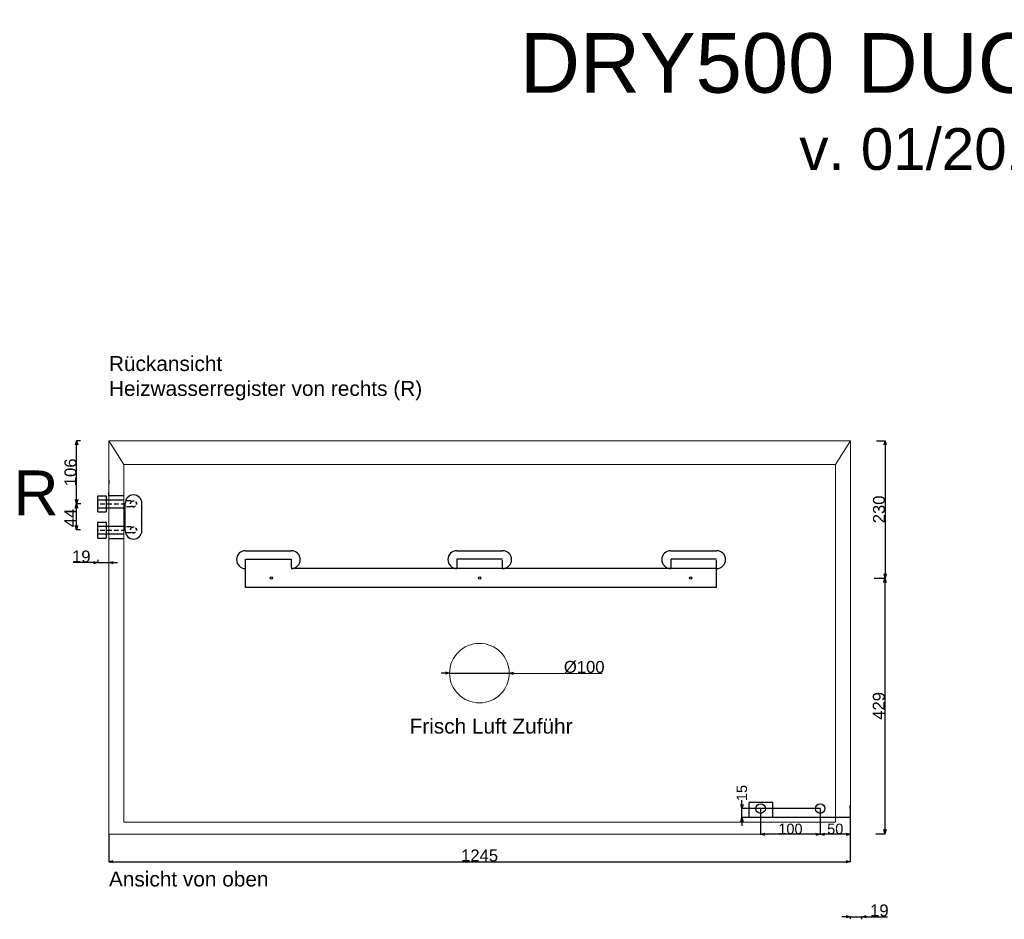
# Model space of a CAD drawing. Extents: x -553 to 3559, y -522 to 2630.
# Tile 2 of 4: x -150 to 1503, y 1120 to 2630. Entities that reach past the tile are written whole.
import ezdxf

# ---------------------------------------------------------------- set-up
doc = ezdxf.new("R2010")
doc.units = 0
doc.header["$MEASUREMENT"] = 0
doc.linetypes.add('Achse', pattern=[11.5, 0, -4, 7.5, 0])
doc.linetypes.add('Hidden Line', pattern=[19.5611, 14.1111, -5.45])
for name, color, linetype in [('Desky', 7, 'Continuous'), ('Kóty délkové', 7, 'Continuous'), ('Nábytek a zařízení', 7, 'Continuous'), ('Oblouky a kružnice', 7, 'Continuous'), ('Střechy', 7, 'Continuous'), ('Textové bloky', 7, 'Continuous'), ('Zdi', 7, 'Continuous'), ('Čáry', 7, 'Continuous')]:
    doc.layers.add(name, color=color, linetype=linetype)
doc.styles.add('GENERATED_STYLE_1', font='ARIAL.ttf')
doc.dimstyles.new('Dimstyle_611', dxfattribs={"dimtxt": 17.5, "dimasz": 7.125, "dimexe": 0.18, "dimexo": 0, "dimgap": 0.09, "dimtad": 1, "dimdec": 0, "dimzin": 0, "dimdsep": 46, "dimtxsty": 'GENERATED_STYLE_1', "dimblk": 'ARROWHEAD_3', "dimblk1": 'ARROWHEAD_3', "dimblk2": 'ARROWHEAD_3', "dimcen": 0.09, "dimclrd": 7, "dimclre": 7, "dimclrt": 7, "dimazin": 0, "dimtfac": 1, "dimtdec": 4, "dimtmove": 0, "dimatfit": 0, "dimfxl": 1, "dimtolj": 1, "dimtzin": 0, "dimarcsym": 0})
doc.dimstyles.new('Peter', dxfattribs={"dimtxt": 20, "dimasz": 7.125, "dimexe": 0.18, "dimexo": 0, "dimgap": 0.09, "dimtad": 1, "dimdec": 0, "dimzin": 0, "dimdsep": 46, "dimtxsty": 'GENERATED_STYLE_1', "dimblk": 'ARROWHEAD_3', "dimblk1": 'ARROWHEAD_3', "dimblk2": 'ARROWHEAD_3', "dimcen": 0.09, "dimclrd": 7, "dimclre": 7, "dimclrt": 7, "dimazin": 0, "dimtfac": 1, "dimtdec": 4, "dimtmove": 0, "dimatfit": 0, "dimfxl": 1, "dimtolj": 1, "dimtzin": 0, "dimarcsym": 0})

# ---------------------------------------------------------------- blocks, each defined once
blk = doc.blocks.new('ARROWHEAD_3')
at = {"color": 0, "linetype": 'Continuous'}
blk.add_line((0, 0), (-1, 0), dxfattribs=at)
blk.add_lwpolyline([(-1, 0.2679), (0, 0), (-1, -0.2679)], dxfattribs=at)
blk = doc.blocks.new('*D172')
at = {"color": 7, "linetype": 'Continuous', "lineweight": -2}
for p, q in [((-47.6, 1923), (-54.3, 1923)), ((-54.2, 1824.2), (-54.2, 1915.9)), ((-47, 1817.1), (-54.3, 1817.1))]:
    blk.add_line(p, q, dxfattribs=at)
at = {"layer": 'Defpoints', "color": 0}
for p in [(-54.2, 1923), (-47.6, 1923), (-47, 1817.1)]:
    blk.add_point(p, dxfattribs=at)
at = {"color": 7, "lineweight": -2, "xscale": 7.124999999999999, "yscale": 7.124999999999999, "zscale": 7.124999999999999}
for p, rotation in [((-54.2, 1923), 90), ((-54.2, 1817.1), 270)]:
    blk.add_blockref('ARROWHEAD_3', p, dxfattribs=dict(at, rotation=rotation))
at = {"color": 7, "linetype": 'Continuous', "lineweight": 0, "insert": (-64.5, 1870), "char_height": 20, "attachment_point": 5, "rotation": 90, "style": 'GENERATED_STYLE_1'}
blk.add_mtext('\\A1;106', dxfattribs=at)
blk = doc.blocks.new('*D173')
at = {"color": 7, "linetype": 'Continuous', "lineweight": -2}
for p, q in [((-47, 1817.1), (-54.8, 1817.1)), ((-54.6, 1780.5), (-54.6, 1810)), ((-47.5, 1773.4), (-54.8, 1773.4))]:
    blk.add_line(p, q, dxfattribs=at)
at = {"layer": 'Defpoints', "color": 0}
for p in [(-54.6, 1817.1), (-47, 1817.1), (-47.5, 1773.4)]:
    blk.add_point(p, dxfattribs=at)
at = {"color": 7, "lineweight": -2, "xscale": 7.124999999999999, "yscale": 7.124999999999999, "zscale": 7.124999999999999}
for p, rotation in [((-54.6, 1817.1), 90), ((-54.6, 1773.4), 270)]:
    blk.add_blockref('ARROWHEAD_3', p, dxfattribs=dict(at, rotation=rotation))
at = {"color": 7, "linetype": 'Continuous', "lineweight": 0, "insert": (-64.7, 1793.4), "char_height": 20, "attachment_point": 5, "rotation": 90, "style": 'GENERATED_STYLE_1'}
blk.add_mtext('\\A1;44', dxfattribs=at)
blk = doc.blocks.new('*D174')
at = {"color": 7, "linetype": 'Continuous', "lineweight": -2}
for p, q in [((-18.7, 1723.4), (-18.7, 1718.2)), ((-18.7, 1718.4), (-59.9, 1718.4)), ((-18.7, 1718.4), (-32.9, 1718.4)), ((-18.7, 1718.4), (0, 1718.4)), ((0, 1718.2), (0, 1718.6)), ((0, 1718.4), (14.2, 1718.4))]:
    blk.add_line(p, q, dxfattribs=at)
at = {"layer": 'Defpoints', "color": 0}
for p in [(-18.7, 1723.4), (0, 1718.4), (0, 1718.2)]:
    blk.add_point(p, dxfattribs=at)
at = {"color": 7, "lineweight": -2, "xscale": 7.124999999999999, "yscale": 7.124999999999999, "zscale": 7.124999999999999}
blk.add_blockref('ARROWHEAD_3', (-18.7, 1718.4), dxfattribs=at)
at = {"color": 7, "lineweight": -2, "xscale": 7.124999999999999, "yscale": 7.124999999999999, "zscale": 7.124999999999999, "rotation": 180}
blk.add_blockref('ARROWHEAD_3', (0, 1718.4), dxfattribs=at)
at = {"color": 7, "linetype": 'Continuous', "lineweight": 0, "insert": (-46.4, 1728.7), "char_height": 20, "attachment_point": 5, "style": 'GENERATED_STYLE_1'}
blk.add_mtext('\\A1;19', dxfattribs=at)
blk = doc.blocks.new('*D187')
at = {"layer": 'Defpoints', "color": 0}
for p in [(1062.7, 1305.7), (1194.1, 1305.7), (1244.6, 1290.7)]:
    blk.add_point(p, dxfattribs=at)
at = {"layer": 'Kóty délkové', "color": 7, "linetype": 'Continuous', "lineweight": -2}
for p, q in [((1062.7, 1312.8), (1062.7, 1320)), ((1194.1, 1305.7), (1062.5, 1305.7)), ((1244.6, 1290.7), (1062.5, 1290.7)), ((1062.7, 1290.7), (1062.7, 1305.7)), ((1062.7, 1290.7), (1062.7, 1276.5))]:
    blk.add_line(p, q, dxfattribs=at)
at = {"layer": 'Kóty délkové', "color": 7, "lineweight": -2, "xscale": 7.124999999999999, "yscale": 7.124999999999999, "zscale": 7.124999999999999}
for p, rotation in [((1062.7, 1305.7), 270), ((1062.7, 1290.7), 90)]:
    blk.add_blockref('ARROWHEAD_3', p, dxfattribs=dict(at, rotation=rotation))
at = {"layer": 'Kóty délkové', "color": 7, "linetype": 'Continuous', "insert": (1062.7, 1331.8), "char_height": 17.5, "attachment_point": 5, "rotation": 90, "style": 'GENERATED_STYLE_1'}
blk.add_mtext('\\A1;15', dxfattribs=at)
blk = doc.blocks.new('*D185')
at = {"layer": 'Defpoints', "color": 0}
for p in [(10507.9, 3857.3), (10558.4, 3842.3), (10507.9, 3814.1)]:
    blk.add_point(p, dxfattribs=at)
at = {"layer": 'Kóty délkové', "color": 7, "linetype": 'Continuous', "lineweight": -2}
for p, q in [((10507.9, 3857.3), (10507.9, 3813.9)), ((10558.4, 3842.3), (10558.4, 3813.9)), ((10551.3, 3814.1), (10515.1, 3814.1))]:
    blk.add_line(p, q, dxfattribs=at)
at = {"layer": 'Kóty délkové', "color": 7, "lineweight": -2, "xscale": 7.124999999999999, "yscale": 7.124999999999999, "zscale": 7.124999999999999, "rotation": 180}
blk.add_blockref('ARROWHEAD_3', (10507.9, 3814.1), dxfattribs=at)
at = {"layer": 'Kóty délkové', "color": 7, "lineweight": -2, "xscale": 7.124999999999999, "yscale": 7.124999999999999, "zscale": 7.124999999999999}
blk.add_blockref('ARROWHEAD_3', (10558.4, 3814.1), dxfattribs=at)
at = {"layer": 'Kóty délkové', "color": 7, "linetype": 'Continuous', "insert": (10533.2, 3823.1), "char_height": 17.5, "attachment_point": 5, "style": 'GENERATED_STYLE_1'}
blk.add_mtext('\\A1;50', dxfattribs=at)
blk = doc.blocks.new('*D186')
at = {"layer": 'Defpoints', "color": 0}
for p in [(10407.9, 3857.3), (10507.9, 3857.3), (10407.9, 3814.1)]:
    blk.add_point(p, dxfattribs=at)
at = {"layer": 'Kóty délkové', "color": 7, "linetype": 'Continuous', "lineweight": -2}
for p, q in [((10407.9, 3857.3), (10407.9, 3813.9)), ((10507.9, 3857.3), (10507.9, 3813.9)), ((10500.8, 3814.1), (10415.1, 3814.1))]:
    blk.add_line(p, q, dxfattribs=at)
at = {"layer": 'Kóty délkové', "color": 7, "lineweight": -2, "xscale": 7.124999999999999, "yscale": 7.124999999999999, "zscale": 7.124999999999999, "rotation": 180}
blk.add_blockref('ARROWHEAD_3', (10407.9, 3814.1), dxfattribs=at)
at = {"layer": 'Kóty délkové', "color": 7, "lineweight": -2, "xscale": 7.124999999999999, "yscale": 7.124999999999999, "zscale": 7.124999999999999}
blk.add_blockref('ARROWHEAD_3', (10507.9, 3814.1), dxfattribs=at)
at = {"layer": 'Kóty délkové', "color": 7, "linetype": 'Continuous', "insert": (10457.9, 3823.1), "char_height": 17.5, "attachment_point": 5, "style": 'GENERATED_STYLE_1'}
blk.add_mtext('\\A1;100', dxfattribs=at)
blk = doc.blocks.new('*D193')
at = {"color": 7, "linetype": 'Continuous', "lineweight": -2}
for p, q in [((1288.8, 1923), (1303.4, 1923)), ((1303.2, 1915.9), (1303.2, 1699.7)), ((1284.7, 1692.5), (1303.4, 1692.5))]:
    blk.add_line(p, q, dxfattribs=at)
at = {"layer": 'Defpoints', "color": 0}
for p in [(1288.8, 1923), (1284.7, 1692.5), (1303.2, 1692.5)]:
    blk.add_point(p, dxfattribs=at)
at = {"color": 7, "lineweight": -2, "xscale": 7.124999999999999, "yscale": 7.124999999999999, "zscale": 7.124999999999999}
for p, rotation in [((1303.2, 1923), 90), ((1303.2, 1692.5), 270)]:
    blk.add_blockref('ARROWHEAD_3', p, dxfattribs=dict(at, rotation=rotation))
at = {"color": 7, "linetype": 'Continuous', "lineweight": 0, "insert": (1292.9, 1807.8), "char_height": 20, "attachment_point": 5, "rotation": 90, "style": 'GENERATED_STYLE_1'}
blk.add_mtext('\\A1;230', dxfattribs=at)
blk = doc.blocks.new('*D194')
at = {"color": 7, "linetype": 'Continuous', "lineweight": -2}
for p, q in [((1303.2, 1692.5), (1302.7, 1692.5)), ((1302.9, 1685.4), (1302.9, 1270.6)), ((1287.5, 1263.5), (1303, 1263.5))]:
    blk.add_line(p, q, dxfattribs=at)
at = {"layer": 'Defpoints', "color": 0}
for p in [(1303.2, 1692.5), (1287.5, 1263.5), (1302.9, 1263.5)]:
    blk.add_point(p, dxfattribs=at)
at = {"color": 7, "lineweight": -2, "xscale": 7.124999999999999, "yscale": 7.124999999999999, "zscale": 7.124999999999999}
for p, rotation in [((1302.9, 1692.5), 90), ((1302.9, 1263.5), 270)]:
    blk.add_blockref('ARROWHEAD_3', p, dxfattribs=dict(at, rotation=rotation))
at = {"color": 7, "linetype": 'Continuous', "lineweight": 0, "insert": (1292.6, 1478), "char_height": 20, "attachment_point": 5, "rotation": 90, "style": 'GENERATED_STYLE_1'}
blk.add_mtext('\\A1;429', dxfattribs=at)
blk = doc.blocks.new('*D242')
at = {"color": 7, "linetype": 'Continuous', "lineweight": -2}
for p, q in [((1245, 1124.3), (1230.7, 1124.3)), ((1245, 1120.5), (1245, 1124.5)), ((1245, 1124.3), (1264, 1124.3)), ((1264, 1119.9), (1264, 1124.5)), ((1264, 1124.3), (1307, 1124.3)), ((1264, 1124.3), (1278.3, 1124.3))]:
    blk.add_line(p, q, dxfattribs=at)
at = {"layer": 'Defpoints', "color": 0}
for p in [(1264, 1124.3), (1245, 1120.5), (1264, 1119.9)]:
    blk.add_point(p, dxfattribs=at)
at = {"color": 7, "lineweight": -2, "xscale": 7.124999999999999, "yscale": 7.124999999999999, "zscale": 7.124999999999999}
blk.add_blockref('ARROWHEAD_3', (1245, 1124.3), dxfattribs=at)
at = {"color": 7, "lineweight": -2, "xscale": 7.124999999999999, "yscale": 7.124999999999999, "zscale": 7.124999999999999, "rotation": 180}
blk.add_blockref('ARROWHEAD_3', (1264, 1124.3), dxfattribs=at)
at = {"color": 7, "linetype": 'Continuous', "lineweight": 0, "insert": (1293.5, 1134.6), "char_height": 20, "attachment_point": 5, "style": 'GENERATED_STYLE_1'}
blk.add_mtext('\\A1;19', dxfattribs=at)
blk = doc.blocks.new('*D302')
at = {"color": 7, "linetype": 'Continuous', "lineweight": -2}
for p, q in [((0, 1263), (0, 1216.4)), ((1244.6, 1262.3), (1244.6, 1216.4)), ((7.1, 1216.6), (1237.5, 1216.6))]:
    blk.add_line(p, q, dxfattribs=at)
at = {"layer": 'Defpoints', "color": 0}
for p in [(0, 1263), (1244.6, 1262.3), (1244.6, 1216.6)]:
    blk.add_point(p, dxfattribs=at)
at = {"color": 7, "lineweight": -2, "xscale": 7.124999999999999, "yscale": 7.124999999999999, "zscale": 7.124999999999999, "rotation": 180}
blk.add_blockref('ARROWHEAD_3', (0, 1216.6), dxfattribs=at)
at = {"color": 7, "lineweight": -2, "xscale": 7.124999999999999, "yscale": 7.124999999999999, "zscale": 7.124999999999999}
blk.add_blockref('ARROWHEAD_3', (1244.6, 1216.6), dxfattribs=at)
at = {"color": 7, "linetype": 'Continuous', "lineweight": 0, "insert": (622.3, 1226.9), "char_height": 20, "attachment_point": 5, "style": 'GENERATED_STYLE_1'}
blk.add_mtext('\\A1;1245', dxfattribs=at)
blk = doc.blocks.new('*D304')
at = {"color": 7, "linetype": 'Continuous', "lineweight": -2}
for p, q in [((564.9, 1533.2), (557.8, 1533.2)), ((572, 1533.2), (672, 1532.8)), ((679.1, 1532.8), (828.2, 1532.3))]:
    blk.add_line(p, q, dxfattribs=at)
at = {"layer": 'Defpoints', "color": 0}
for p in [(572, 1533.2), (672, 1532.8)]:
    blk.add_point(p, dxfattribs=at)
at = {"color": 7, "lineweight": -2, "xscale": 7.124999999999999, "yscale": 7.124999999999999, "zscale": 7.124999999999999}
for p, rotation in [((572, 1533.2), 359.8090555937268), ((672, 1532.8), 179.8090555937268)]:
    blk.add_blockref('ARROWHEAD_3', p, dxfattribs=dict(at, rotation=rotation))
at = {"color": 7, "linetype": 'Continuous', "lineweight": 0, "insert": (797.9, 1543.1), "char_height": 20, "attachment_point": 5, "rotation": 359.8091, "style": 'GENERATED_STYLE_1'}
blk.add_mtext('\\A1;%%c100', dxfattribs=at)
blk = doc.blocks.new('DIM_4', base_point=(10507.9, 3814.1))
at = {"layer": 'Kóty délkové', "color": 7, "linetype": 'Continuous'}
dim = blk.add_aligned_dim(p1=(10507.9, 3857.3), p2=(10407.9, 3857.3), distance=43.2, dimstyle='Dimstyle_611', dxfattribs=at)
dim.commit()
dim.dimension.update_dxf_attribs({"geometry": '*D186', "text_midpoint": (10457.9, 3823.1)})
dim = blk.add_linear_dim(base=(10507.9329, 3814.0913), p1=(10558.4076, 3842.2986), p2=(10507.9329, 3857.2986), angle=180, dimstyle='Dimstyle_611', dxfattribs=at)
dim.commit()
dim.dimension.update_dxf_attribs({"geometry": '*D185', "text_midpoint": (10533.1702, 3823.1151)})

msp = doc.modelspace()

# ---------------------------------------------------------------- linework, layer by layer
at = {"linetype": 'Continuous', "lineweight": 0}
for p, q in [((1245, 1923), (0, 1923)), ((0, 1923), (0, 1263)), ((25, 1883), (0, 1923)), ((1220, 1883), (1245, 1923)), ((1245, 1263), (1245, 1923)), ((25, 1283), (25, 1883)), ((25, 1883), (1220, 1883)), ((1220, 1883), (1220, 1283)), ((25, 1283), (1220, 1283)), ((0, 1263), (1245, 1263))]:
    msp.add_line(p, q, dxfattribs=at)
msp.add_circle((622, 1533), 50, dxfattribs=at)
at = {"layer": 'Desky', "color": 7, "linetype": 'Continuous'}
msp.add_line((1244.6, 1305.7), (1244.6, 1310.7), dxfattribs=at)
at = {"layer": 'Nábytek a zařízení', "color": 7, "linetype": 'Continuous'}
for p, q in [((1070, 1290.7), (1069.6, 1290.7)), ((1071.1, 1290.7), (1070, 1290.7)), ((1073, 1290.7), (1071.1, 1290.7)), ((1075.5, 1290.7), (1073, 1290.7)), ((1078.5, 1290.7), (1075.5, 1290.7)), ((1082.1, 1290.7), (1078.5, 1290.7)), ((1086.1, 1290.7), (1082.1, 1290.7)), ((1090.3, 1290.7), (1086.1, 1290.7)), ((1094.6, 1290.7), (1090.3, 1290.7)), ((1099, 1290.7), (1094.6, 1290.7)), ((1103.2, 1290.7), (1099, 1290.7)), ((1107.1, 1290.7), (1103.2, 1290.7)), ((1110.7, 1290.7), (1107.1, 1290.7)), ((1113.8, 1290.7), (1110.7, 1290.7)), ((1116.3, 1290.7), (1113.8, 1290.7)), ((1118.1, 1290.7), (1116.3, 1290.7)), ((1119.2, 1290.7), (1118.1, 1290.7)), ((1119.6, 1290.7), (1119.2, 1290.7))]:
    msp.add_line(p, q, dxfattribs=at)
at = {"layer": 'Oblouky a kružnice', "color": 1, "linetype": 'Achse'}
for centre in [(41.3, 1817.1), (41.3, 1773.3)]:
    msp.add_circle(centre, 5, dxfattribs=at)
at = {"layer": 'Oblouky a kružnice', "color": 7, "linetype": 'Continuous'}
for centre, radius in [((272.7, 1692.5), 2), ((622.5, 1692.5), 2), ((976.7, 1692.5), 2), ((1094.1, 1305.7), 8), ((1194.1, 1305.7), 8)]:
    msp.add_circle(centre, radius, dxfattribs=at)
for centre, radius, start, end in [((41.3, 1818.1), 14, 0, 180), ((41.3, 1772.1), 14, 180, 0), ((229.2, 1723.5), 15, 90, 270), ((306.2, 1723.5), 15, 270, 90), ((584, 1723.5), 15, 90, 270), ((661, 1723.5), 15, 270, 90), ((943.2, 1723.5), 15, 90, 270), ((1020.2, 1723.5), 15, 270, 90)]:
    msp.add_arc(centre, radius, start, end, dxfattribs=at)
at = {"layer": 'Střechy', "color": 7, "linetype": 'Continuous'}
for p, q in [((0.3, 1850.4), (0.3, 1857.5)), ((0, 1829.9), (0, 1836.9))]:
    msp.add_line(p, q, dxfattribs=at)
at = {"layer": 'Zdi', "color": 7, "linetype": 'Continuous'}
for p, q in [((1219.6, 1290.7), (1119.6, 1290.7)), ((1244.6, 1290.7), (1219.6, 1290.7)), ((1244.6, 1305.7), (1244.6, 1290.7))]:
    msp.add_line(p, q, dxfattribs=at)
at = {"layer": 'Čáry', "color": 1, "linetype": 'Continuous'}
for p, q in [((-18.7, 1803.6), (-18.7, 1830.6)), ((-18.7, 1830.6), (-4.7, 1830.6)), ((-18.7, 1823.6), (25.3, 1823.6)), ((-4.7, 1830.6), (-4.7, 1803.6)), ((-18.7, 1810.6), (25.3, 1810.6)), ((-18.7, 1803.6), (-4.7, 1803.6)), ((-18.7, 1759.6), (-18.7, 1786.6)), ((-18.7, 1786.6), (-4.7, 1786.6)), ((-4.7, 1786.6), (-4.7, 1759.6)), ((-18.7, 1779.6), (25.3, 1779.6)), ((-18.7, 1766.6), (25.3, 1766.6)), ((-18.7, 1759.6), (-4.7, 1759.6))]:
    msp.add_line(p, q, dxfattribs=at)
at = {"layer": 'Čáry', "color": 7, "linetype": 'Continuous'}
for p, q in [((25.3, 1830.6), (0.3, 1830.6)), ((27.3, 1772.1), (27.3, 1818.1)), ((55.3, 1772.1), (55.3, 1818.1)), ((25.3, 1758.6), (0.3, 1758.6)), ((229.2, 1738.5), (306.3, 1738.5)), ((584, 1738.5), (661.1, 1738.5)), ((943.2, 1738.5), (1020.3, 1738.5)), ((229.2, 1724.5), (306.2, 1724.5)), ((229.2, 1676.5), (229.2, 1724.5)), ((661, 1724.5), (584, 1724.5)), ((1020.2, 1724.5), (943.2, 1724.5)), ((1020.2, 1708.5), (306.2, 1708.5)), ((1020.2, 1676.5), (1020.2, 1708.5)), ((1020.2, 1676.5), (229.2, 1676.5)), ((1074.6, 1290.7), (1074.6, 1315.7)), ((1114.6, 1315.7), (1074.6, 1315.7)), ((1114.6, 1290.7), (1114.6, 1315.7))]:
    msp.add_line(p, q, dxfattribs=at)
at = {"layer": 'Čáry', "color": 1, "linetype": 'Achse'}
for p, q in [((41.3, 1822.1), (25.3, 1822.1)), ((-18.7, 1817.1), (25.3, 1817.1)), ((41.3, 1812.1), (25.3, 1812.1)), ((-18.7, 1773.1), (25.3, 1773.1)), ((41.3, 1778.3), (25.3, 1778.3)), ((41.3, 1768.3), (25.3, 1768.3))]:
    msp.add_line(p, q, dxfattribs=at)
at = {"layer": 'Čáry', "color": 7, "linetype": 'Hidden Line'}
for p, q in [((306.2, 1724.5), (306.2, 1708.5)), ((584, 1724.5), (584, 1708.5)), ((661, 1708.5), (661, 1724.5)), ((943.2, 1724.5), (943.2, 1708.5)), ((1020.2, 1708.5), (1020.2, 1724.5))]:
    msp.add_line(p, q, dxfattribs=at)

# ---------------------------------------------------------------- block references
at = {"layer": 'Kóty délkové', "color": 7, "linetype": 'Continuous'}
msp.add_blockref('DIM_4', (1194.1, 1262.5), dxfattribs=at)

# ---------------------------------------------------------------- texts
at = {"layer": 'Textové bloky', "color": 7, "style": 'GENERATED_STYLE_1'}
for s, insert, char_height, width, attachment_point in [('{DRY500 DUCT - Kanalentfeuchter}', (1757.5, 2556.3), 100, 4039.113, 5), ('{v. 01/2014, Microwell Ltd.}', (1713.5, 2406.1), 70, 3946.937, 5), ('{Rückansicht\\PHeizwasserregister von rechts (R)}', (0, 2065), 25, 1107.706, 1), ('{\\C1;R}', (-160.2, 1873.1), 75, 291.06, 1), ('{Frisch Luft Zuführ}', (504.7, 1456.6), 25, 1107.706, 1), ('{Ansicht von oben}', (0, 1200), 25, 1107.706, 1)]:
    msp.add_mtext(s, dxfattribs=dict(at, insert=insert, char_height=char_height, width=width, attachment_point=attachment_point))

# ---------------------------------------------------------------- dimensions: what is measured, and where the dimension line sits
at = {"linetype": 'Continuous', "lineweight": 0}
for base, p1, p2, picture, middle in [((-54.2, 1923), (-47, 1817.1), (-47.6, 1923), '*D172', (-64.5, 1870)), ((1302.9, 1263.5), (1303.2, 1692.5), (1287.5, 1263.5), '*D194', (1292.6, 1478))]:
    dim = msp.add_linear_dim(base=base, p1=p1, p2=p2, angle=90, dimstyle='Peter', dxfattribs=at)
    dim.commit()
    dim.dimension.update_dxf_attribs({"geometry": picture, "text_midpoint": middle})
for base, p1, p2, picture, middle in [((1303.2315, 1692.5381), (1288.8086, 1923), (1284.6659, 1692.5381), '*D193', (1303.2315, 1807.7691)), ((-54.6, 1817.1), (-47.5, 1773.4), (-47, 1817.1), '*D173', (-54.6, 1793.4))]:
    dim = msp.add_linear_dim(base=base, p1=p1, p2=p2, angle=90, dimstyle='Peter', dxfattribs=at)
    dim.commit()
    dim.dimension.update_dxf_attribs({"geometry": picture, "text_midpoint": middle, "dimtype": 160})
for base, p1, p2, picture, middle in [((0, 1718.4), (-18.7, 1723.4), (0, 1718.2), '*D174', (-46.4, 1718.4)), ((1264, 1124.3), (1245, 1120.5), (1264, 1119.9), '*D242', (1293.5, 1124.3))]:
    dim = msp.add_linear_dim(base=base, p1=p1, p2=p2, dimstyle='Peter', dxfattribs=at)
    dim.commit()
    dim.dimension.update_dxf_attribs({"geometry": picture, "text_midpoint": middle, "dimtype": 160})
dim = msp.add_diameter_dim_2p(p1=(572, 1533.2), p2=(672, 1532.8), dimstyle='Peter', dxfattribs=at)
dim.commit()
dim.dimension.update_dxf_attribs({"geometry": '*D304', "text_midpoint": (797.9, 1532.4), "dimtype": 163})
dim = msp.add_linear_dim(base=(1244.6, 1216.6), p1=(0, 1263), p2=(1244.6, 1262.3), dimstyle='Peter', dxfattribs=at)
dim.commit()
dim.dimension.update_dxf_attribs({"geometry": '*D302', "text_midpoint": (622.3, 1226.9)})
at = {"layer": 'Kóty délkové', "color": 7, "linetype": 'Continuous'}
dim = msp.add_linear_dim(base=(1062.7, 1305.7), p1=(1244.6, 1290.7), p2=(1194.1, 1305.7), angle=90, dimstyle='Dimstyle_611', dxfattribs=at)
dim.commit()
dim.dimension.update_dxf_attribs({"geometry": '*D187', "text_midpoint": (1062.7, 1331.8), "text_rotation": 90})

doc.saveas('drawing.dxf')
